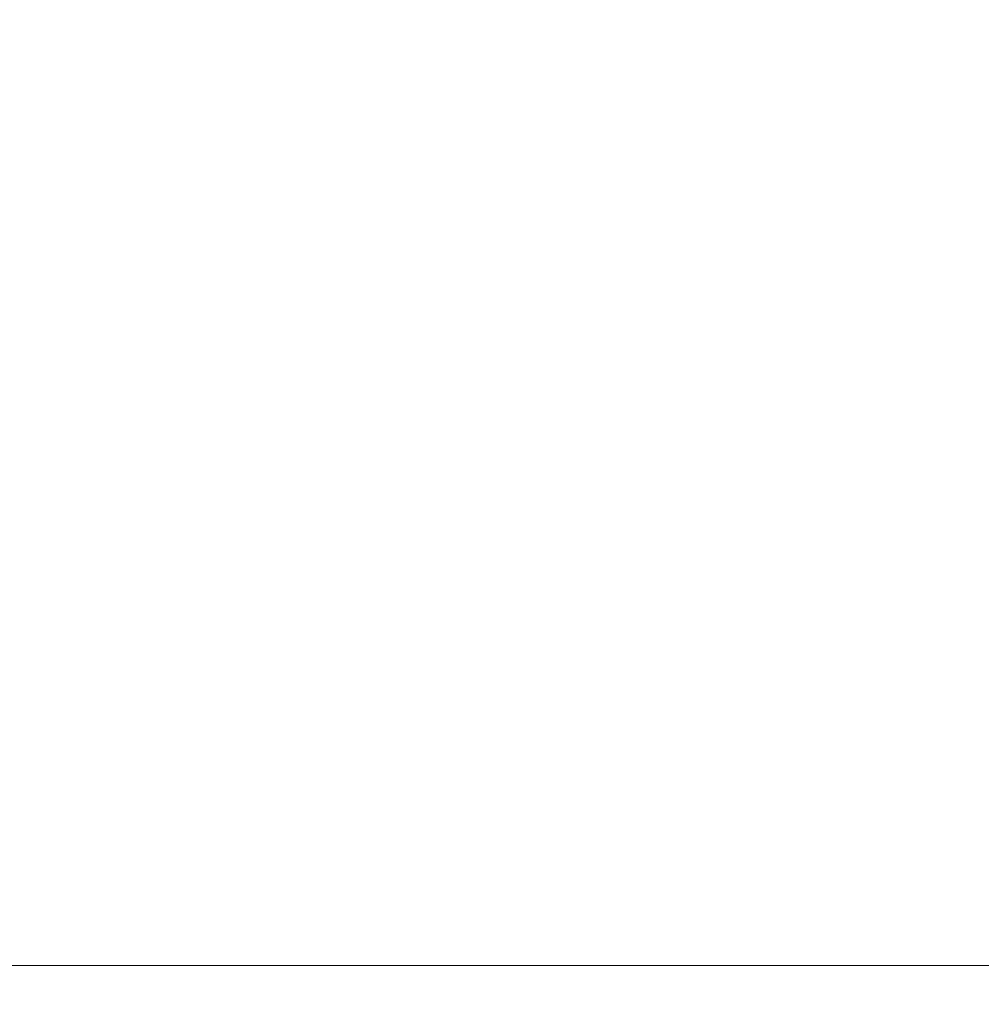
# Model space of a CAD drawing. Header units: inches. Extents: x -263 to 530, y -1 to 602.
# Tile 31 of 256: x -197.9926 to -197.9801, y 134.4995 to 134.5123. Entities that reach past the tile are written whole.
import ezdxf

# ---------------------------------------------------------------- set-up
doc = ezdxf.new("R2010")
doc.units = ezdxf.units.IN
doc.header["$MEASUREMENT"] = 0
for name, color, linetype, lineweight in [('A-CLNG', 13, 'Continuous', 13), ('A-FLOR', 192, 'Continuous', 13), ('A-WALL', 113, 'Continuous', 13)]:
    doc.layers.add(name, color=color, linetype=linetype, lineweight=lineweight)

msp = doc.modelspace()

# ---------------------------------------------------------------- meshes
at = {"layer": 'A-CLNG'}
mesh = msp.add_polyface(dxfattribs=at)
corners = [(-198, 134.499996, 259.999992), (-198, 134.499996, 247.999992), (-135.999996, 134.499996, 247.999992), (-135.999996, 134.499996, 259.999992)]
mesh.append_faces([[corners[k] for k in face] for face in [(0, 1, 2, 3)]])
mesh = msp.add_polyface(dxfattribs=at)
corners = [(-198, 134.499996, 247.999992), (-198, 134.499996, 246.499992), (-135.999996, 134.499996, 246.499992), (-135.999996, 134.499996, 247.999992)]
mesh.append_faces([[corners[k] for k in face] for face in [(0, 1, 2, 3)]])
at = {"layer": 'A-FLOR'}
mesh = msp.add_polyface(dxfattribs=at)
corners = [(-135.999996, 134.499996, 114.500004), (-135.999996, 134.499996, 128.000004), (-198, 134.499996, 128.000004), (-198, 134.499996, 114.500004)]
mesh.append_faces([[corners[k] for k in face] for face in [(0, 1, 2, 3)]])
at = {"layer": 'A-WALL'}
mesh = msp.add_polyface(dxfattribs=at)
corners = [(-189.249996, 135, 128.000004), (-189.249996, 134.499996, 128.000004), (-198, 134.499996, 128.000004), (-198, 135, 128.000004)]
mesh.append_faces([[corners[k] for k in face] for face in [(0, 1, 2, 3)]])
mesh = msp.add_polyface(dxfattribs=at)
corners = [(-198, 135, 132.999996), (-198, 134.499996, 132.999996), (-189.249996, 134.499996, 132.999996), (-189.249996, 135, 132.999996)]
mesh.append_faces([[corners[k] for k in face] for face in [(0, 1, 2, 3)]])
mesh = msp.add_polyface(dxfattribs=at)
corners = [(-142.5, 134.499996, 259.999992), (-142.5, 134.499996, 114.500004), (-198, 134.499996, 114.500004), (-204.499992, 134.499996, 114.500004), (-204.499992, 134.499996, 259.999992), (-198, 134.499996, 259.999992), (-186, 134.499996, 222), (-186, 134.499996, 152.000004), (-156, 134.499996, 152.000004), (-156, 134.499996, 222)]
mesh.append_faces([[corners[k] for k in face] for face in [(1, 8, 9, 0), (8, 1, 2, 7), (7, 2, 3, 6)]], dxfattribs={"vtx0": -1, "vtx2": -1})
mesh.append_faces([[corners[k] for k in face] for face in [(4, 5, 6, 3)]], dxfattribs={"vtx1": -1, "vtx2": -1})
mesh.append_faces([[corners[k] for k in face] for face in [(5, 0, 9, 6)]], dxfattribs={"vtx1": -1, "vtx3": -1})
mesh = msp.add_polyface(dxfattribs=at)
corners = [(-204.499992, 134.499996, 114.500004), (-198, 134.499996, 114.500004), (-142.5, 134.499996, 114.500004), (-142.5, 126, 114.500004), (-204.499992, 126, 114.500004)]
mesh.append_faces([[corners[k] for k in face] for face in [(1, 4, 0)]], dxfattribs={"vtx0": -1})
mesh.append_faces([[corners[k] for k in face] for face in [(3, 4, 1, 2)]], dxfattribs={"vtx1": -1})
mesh = msp.add_polyface(dxfattribs=at)
corners = [(-142.5, 134.499996, 259.999992), (-198, 134.499996, 259.999992), (-204.499992, 134.499996, 259.999992), (-204.499992, 126, 259.999992), (-142.5, 126, 259.999992)]
mesh.append_faces([[corners[k] for k in face] for face in [(1, 4, 0)]], dxfattribs={"vtx0": -1})
mesh.append_faces([[corners[k] for k in face] for face in [(3, 4, 1, 2)]], dxfattribs={"vtx1": -1})
mesh = msp.add_polyface(dxfattribs=at)
corners = [(-189.249996, 134.499996, 132.999996), (-198, 134.499996, 132.999996), (-198, 134.499996, 128.000004), (-189.249996, 134.499996, 128.000004)]
mesh.append_faces([[corners[k] for k in face] for face in [(0, 1, 2, 3)]])

doc.saveas('drawing.dxf')
